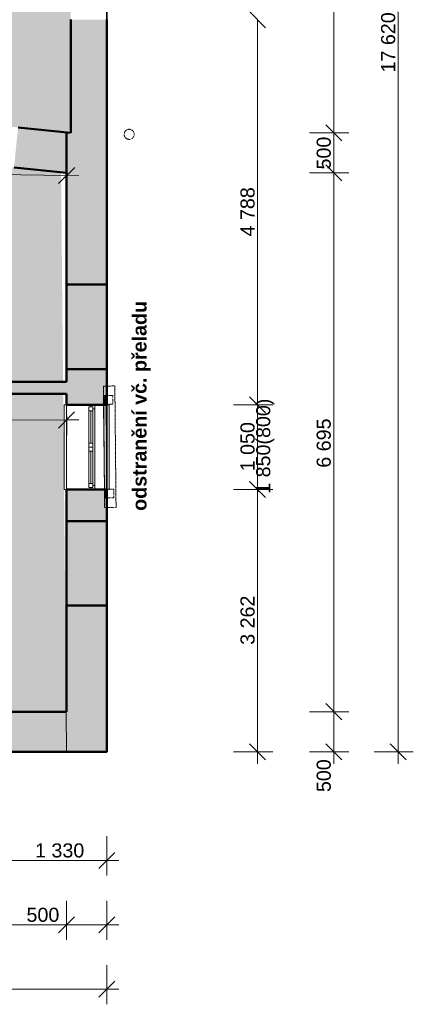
# Model space of a CAD drawing. Header units: millimetres. Extents: x -23760 to 3482, y -2786 to 20067.
# Tile 13 of 14: x -1404 to 3482, y -2786 to 9450. Entities that reach past the tile are written whole.
import ezdxf

# ---------------------------------------------------------------- set-up
doc = ezdxf.new("R2010")
doc.units = ezdxf.units.MM
doc.header["$MEASUREMENT"] = 0
doc.linetypes.add('Čerchovaná M', pattern=[4.5, 2.5, -0.85, 0.3, -0.85])
for name, color, linetype in [('7._POHLED ZÁPADNÍ_2_2D prvky - obecné', 7, 'Continuous'), ('7._POHLED ZÁPADNÍ_2_Bourané_3D prvky fasada nove', 7, 'Continuous'), ('7._POHLED ZÁPADNÍ_2_Bourané_3D prvky fasada stavajici', 7, 'Continuous'), ('7._POHLED ZÁPADNÍ_2_Bourané_Konstrukce - nosné', 7, 'Continuous'), ('7._POHLED ZÁPADNÍ_2_Bourané_Kóty - SP', 7, 'Continuous'), ('7._POHLED ZÁPADNÍ_2_Bourané_Otvory – Okna', 7, 'Continuous'), ('7._POHLED ZÁPADNÍ_2_Bourané_Výplně - Povrchové', 7, 'Continuous'), ('7._POHLED ZÁPADNÍ_2_Bourané_Výplně – Řezové', 7, 'Continuous'), ('7._POHLED ZÁPADNÍ_2_Interiér - schodiště', 7, 'Continuous'), ('7._POHLED ZÁPADNÍ_2_Konstrukce - nosné', 7, 'Continuous'), ('7._POHLED ZÁPADNÍ_2_Kóty - SP', 7, 'Continuous'), ('7._POHLED ZÁPADNÍ_2_Výplně – Řezové', 7, 'Continuous')]:
    doc.layers.add(name, color=color, linetype=linetype)
doc.styles.add('GENEROVANÝ_STYL_2', font='txt')
doc.styles.add('GENEROVANÝ_STYL_4', font='txt')

msp = doc.modelspace()

# ---------------------------------------------------------------- hatches: boundary and pattern name
at = {"layer": '7._POHLED ZÁPADNÍ_2_Bourané_Výplně - Povrchové', "linetype": 'Continuous', "lineweight": 0, "true_color": 0xffffff}
for points in [[(-10538, 18331), (-10521, 9022), (-772, 8045), (-772, 17551)], [(-7551, 8224), (-7549, 4925), (-866, 4929), (-891, 7554)], [(-5933, 3650), (-5932, 851), (-827, 851), (-865, 4804), (-7529, 4800), (-7528, 3650)]]:
    msp.add_hatch(color=7, dxfattribs=at).paths.add_polyline_path(points)
at = {"layer": '7._POHLED ZÁPADNÍ_2_Bourané_Výplně - Povrchové', "linetype": 'Continuous', "lineweight": 0, "true_color": 0xfdfde4}
for points in [[(-363, 4780), (-362, 4670), (-330, 4670), (-331, 4781)], [(-363, 4779), (-362, 4669), (-330, 4669), (-331, 4780)], [(-353, 3617), (-322, 3617), (-332, 4667), (-364, 4667)], [(-353, 3616), (-322, 3616), (-332, 4666), (-364, 4666)], [(-352, 3614), (-351, 3503), (-319, 3504), (-320, 3614)], [(-352, 3614), (-351, 3503), (-319, 3504), (-320, 3614)]]:
    msp.add_hatch(color=7, dxfattribs=at).paths.add_polyline_path(points)
at = {"layer": '7._POHLED ZÁPADNÍ_2_Bourané_Výplně – Řezové', "linetype": 'Continuous', "lineweight": 0, "true_color": 0xd8d8cb}
for points in [[(-322, 6158), (-822, 6158), (-822, 5108), (-322, 5108)], [(-2821, 4800), (-822, 4800), (-822, 4950), (-2821, 4950)], [(-322, 3218), (-822, 3218), (-822, 2168), (-322, 2168)]]:
    msp.add_hatch(color=254, dxfattribs=at).paths.add_polyline_path(points)
at = {"layer": '7._POHLED ZÁPADNÍ_2_Výplně – Řezové', "linetype": 'Continuous', "lineweight": 13}
for points in [[(-771, 8045), (-321, 8045), (-321, 9450), (-771, 9450)], [(-1425, 8110), (-1474, 7613), (-822, 7547), (-772, 8045)], [(-322, 8045), (-822, 8045), (-822, 6158), (-322, 6158)], [(-822, 4662), (-322, 4662), (-322, 5108), (-822, 5108)], [(-322, 3612), (-822, 3612), (-822, 3218), (-322, 3218)], [(-822, 850), (-322, 850), (-322, 2168), (-822, 2168)], [(-1651, 350), (-822, 350), (-822, 850), (-1651, 850)], [(-822, 850), (-322, 350), (-322, 850)], [(-822, 350), (-322, 350), (-822, 850)]]:
    msp.add_hatch(color=254, dxfattribs=at).paths.add_polyline_path(points)

# ---------------------------------------------------------------- linework, layer by layer
at = {"layer": '7._POHLED ZÁPADNÍ_2_2D prvky - obecné', "color": 8, "linetype": 'Continuous', "lineweight": 13}
msp.add_line((-827, 850), (-822, 351), dxfattribs=at)
at = {"layer": '7._POHLED ZÁPADNÍ_2_Bourané_3D prvky fasada nove', "color": 42, "linetype": 'Čerchovaná M', "lineweight": 20, "true_color": 0xe4ad2c, "flags": 128}
for points in [[(-364, 4895), (-350, 3386)], [(-208, 3388), (-223, 4897)], [(-350, 3386), (-208, 3388)]]:
    msp.add_lwpolyline(points, dxfattribs=at)
at = {"layer": '7._POHLED ZÁPADNÍ_2_Bourané_3D prvky fasada stavajici', "color": 42, "linetype": 'Čerchovaná M', "lineweight": 13, "true_color": 0xe4ad2c, "flags": 128}
msp.add_lwpolyline([(17, 8021, -1), (-108, 8029, -1)], format="xyb", close=True, dxfattribs=at)
at = {"layer": '7._POHLED ZÁPADNÍ_2_Bourané_3D prvky fasada stavajici', "color": 42, "linetype": 'Čerchovaná M', "lineweight": 20, "true_color": 0xe4ad2c, "flags": 128}
for points in [[(-364, 4896), (-223, 4898)], [(-364, 4896), (-350, 3387)], [(-208, 3389), (-223, 4898)], [(-331, 4781), (-247, 4781)], [(-331, 4781), (-330, 4672)], [(-246, 4673), (-247, 4781)], [(-330, 4672), (-246, 4673)], [(-320, 3615), (-236, 3616)], [(-320, 3615), (-319, 3507)], [(-235, 3508), (-236, 3616)], [(-319, 3507), (-235, 3508)]]:
    msp.add_lwpolyline(points, dxfattribs=at)
at = {"layer": '7._POHLED ZÁPADNÍ_2_Bourané_3D prvky fasada stavajici', "color": 42, "linetype": 'Continuous', "lineweight": 20, "true_color": 0xe4ad2c, "flags": 128}
for points in [[(-363, 4780), (-331, 4781), (-330, 4670), (-362, 4670)], [(-353, 3617), (-322, 3617), (-332, 4667), (-364, 4667)], [(-352, 3614), (-320, 3614), (-319, 3504), (-351, 3503)]]:
    msp.add_lwpolyline(points, close=True, dxfattribs=at)
at = {"layer": '7._POHLED ZÁPADNÍ_2_Bourané_Konstrukce - nosné', "color": 42, "linetype": 'Continuous', "lineweight": 50, "true_color": 0xe4ad2c, "flags": 128}
for points in [[(-822, 6158), (-822, 5108)], [(-322, 5108), (-322, 6158)], [(-822, 4950), (-2821, 4950)], [(-2821, 4800), (-822, 4800)], [(-822, 3218), (-822, 2168)], [(-322, 2168), (-322, 3218)]]:
    msp.add_lwpolyline(points, dxfattribs=at)
at = {"layer": '7._POHLED ZÁPADNÍ_2_Bourané_Konstrukce - nosné', "color": 42, "linetype": 'Continuous', "lineweight": 20, "true_color": 0xe4ad2c, "flags": 128}
for points in [[(-363, 4779), (-331, 4780), (-330, 4669), (-362, 4669)], [(-353, 3616), (-322, 3616), (-332, 4666), (-364, 4666)], [(-352, 3614), (-320, 3614), (-319, 3504), (-351, 3503)]]:
    msp.add_lwpolyline(points, close=True, dxfattribs=at)
at = {"layer": '7._POHLED ZÁPADNÍ_2_Bourané_Kóty - SP', "color": 42, "linetype": 'Continuous', "lineweight": 13, "true_color": 0xe4ad2c}
for p, q in [((3295, 350), (3295, 17970)), ((2495, 8045), (2495, 17520)), ((1449, 9550), (1649, 9350)), ((1549, 4662), (1549, 9450)), ((2395, 8145), (2595, 7945)), ((2682, 8045), (2195, 8045)), ((2495, 7547), (2495, 8045)), ((-817, 7812), (-826, 7325)), ((-822, 7512), (-7541, 7631)), ((-924, 7414), (-721, 7611)), ((2395, 7647), (2595, 7447)), ((-672, 7510), (-822, 7512)), ((2682, 7547), (2195, 7547)), ((2495, 850), (2495, 7547)), ((-822, 4775), (-821, 4287)), ((1737, 4662), (1249, 4662)), ((1449, 4762), (1649, 4562)), ((1549, 3612), (1549, 4662)), ((-921, 4374), (-722, 4575)), ((-822, 4475), (-2821, 4473)), ((-672, 4475), (-822, 4475)), ((1449, 3712), (1649, 3512)), ((1737, 3612), (1249, 3612)), ((1549, 350), (1549, 3612)), ((2395, 950), (2595, 750)), ((2682, 850), (2195, 850)), ((2495, 350), (2495, 850)), ((1449, 450), (1649, 250)), ((2395, 450), (2595, 250)), ((3195, 450), (3395, 250)), ((1737, 350), (1249, 350)), ((1549, 200), (1549, 350)), ((2682, 350), (2195, 350)), ((2495, 200), (2495, 350)), ((3482, 350), (2995, 350)), ((3295, 200), (3295, 350)), ((-322, -1186), (-322, -699)), ((-422, -1099), (-222, -899)), ((-1651, -999), (-322, -999)), ((-322, -999), (-172, -999)), ((-822, -1986), (-822, -1499)), ((-322, -1986), (-322, -1499)), ((-722, -1699), (-922, -1899)), ((-422, -1899), (-222, -1699)), ((-5922, -1799), (-822, -1799)), ((-822, -1799), (-322, -1799)), ((-322, -1799), (-172, -1799)), ((-322, -2786), (-322, -2299)), ((-422, -2699), (-222, -2499)), ((-15991, -2599), (-322, -2599)), ((-322, -2599), (-172, -2599))]:
    msp.add_line(p, q, dxfattribs=at)
at = {"layer": '7._POHLED ZÁPADNÍ_2_Bourané_Otvory – Okna', "color": 42, "linetype": 'Continuous', "lineweight": 13, "true_color": 0xe4ad2c}
for p, q in [((-852, 3612), (-852, 4662)), ((-852, 4662), (-822, 4662)), ((-822, 3612), (-822, 4662)), ((-522, 4662), (-822, 4662)), ((-522, 4637), (-522, 4662)), ((-472, 4662), (-522, 4662)), ((-472, 4662), (-522, 4662)), ((-472, 4662), (-472, 4612)), ((-322, 4662), (-472, 4662)), ((-292, 4662), (-322, 4662)), ((-322, 3612), (-322, 4662)), ((-292, 3612), (-292, 4662)), ((-547, 4587), (-547, 4637)), ((-547, 4637), (-497, 4637)), ((-547, 4187), (-547, 4587)), ((-497, 4587), (-547, 4587)), ((-547, 4187), (-547, 4587)), ((-497, 4637), (-522, 4637)), ((-522, 4187), (-522, 4587)), ((-497, 4612), (-497, 4637)), ((-497, 4637), (-497, 4587)), ((-472, 4612), (-497, 4612)), ((-497, 4587), (-497, 4187)), ((-472, 4612), (-472, 4137)), ((-547, 4137), (-547, 4187)), ((-547, 4187), (-497, 4187)), ((-497, 4187), (-497, 4137)), ((-547, 4087), (-547, 4137)), ((-547, 4137), (-497, 4137)), ((-497, 4137), (-547, 4137)), ((-547, 3687), (-547, 4087)), ((-497, 4087), (-547, 4087)), ((-547, 3687), (-547, 4087)), ((-522, 3687), (-522, 4087)), ((-497, 4137), (-497, 4087)), ((-497, 4087), (-497, 3687)), ((-472, 4137), (-472, 3662)), ((-547, 3637), (-547, 3687)), ((-547, 3687), (-497, 3687)), ((-497, 3687), (-497, 3637)), ((-822, 3612), (-852, 3612)), ((-522, 3612), (-822, 3612)), ((-497, 3637), (-547, 3637)), ((-522, 3612), (-522, 3637)), ((-522, 3637), (-497, 3637)), ((-472, 3612), (-522, 3612)), ((-472, 3612), (-522, 3612)), ((-497, 3637), (-497, 3662)), ((-497, 3662), (-472, 3662)), ((-472, 3662), (-472, 3612)), ((-322, 3612), (-472, 3612)), ((-322, 3612), (-292, 3612))]:
    msp.add_line(p, q, dxfattribs=at)
at = {"layer": '7._POHLED ZÁPADNÍ_2_Konstrukce - nosné', "color": 7, "linetype": 'Continuous', "lineweight": 35}
msp.add_line((-321, 348), (-321, 17970), dxfattribs=at)
at = {"layer": '7._POHLED ZÁPADNÍ_2_Konstrukce - nosné', "color": 7, "linetype": 'Continuous', "lineweight": 50}
for p, q in [((-1425, 8110), (-1388, 8107)), ((-372, 6158), (-822, 6158)), ((-322, 6158), (-372, 6158)), ((-372, 5108), (-822, 5108)), ((-322, 5108), (-372, 5108)), ((-522, 4662), (-822, 4662)), ((-472, 4662), (-522, 4662)), ((-322, 4662), (-472, 4662)), ((-522, 3612), (-822, 3612)), ((-472, 3612), (-522, 3612)), ((-322, 3612), (-472, 3612)), ((-372, 3218), (-822, 3218)), ((-322, 3218), (-372, 3218)), ((-372, 2168), (-822, 2168)), ((-322, 2168), (-372, 2168))]:
    msp.add_line(p, q, dxfattribs=at)
at = {"layer": '7._POHLED ZÁPADNÍ_2_Konstrukce - nosné', "color": 7, "linetype": 'Continuous', "lineweight": 50, "flags": 128}
for points in [[(-771, 9450), (-771, 8045)], [(-321, 8045), (-321, 9450)], [(-772, 8045), (-1425, 8110)], [(-822, 8045), (-822, 6158)], [(-322, 6158), (-322, 8045)], [(-1474, 7613), (-822, 7547)], [(-822, 5108), (-822, 4950)], [(-322, 4662), (-322, 5108)], [(-822, 4800), (-822, 4662)], [(-822, 3612), (-822, 3218)], [(-322, 3218), (-322, 3612)], [(-822, 2168), (-822, 850)], [(-322, 850), (-322, 2168)], [(-822, 850), (-1651, 850)], [(-322, 350), (-322, 850)], [(-1651, 350), (-322, 350)]]:
    msp.add_lwpolyline(points, dxfattribs=at)

# ---------------------------------------------------------------- texts
at = {"layer": '7._POHLED ZÁPADNÍ_2_Interiér - schodiště', "color": 42, "linetype": 'Continuous', "lineweight": 13, "true_color": 0xe4ad2c, "insert": (109, 3346), "char_height": 175, "attachment_point": 4, "rotation": 90, "style": 'GENEROVANÝ_STYL_4'}
msp.add_mtext('\\A1;{\\pql;\\fArial|b1|i0|c238|p38;odstranění vč. přeladu}', dxfattribs=at)
at = {"layer": '7._POHLED ZÁPADNÍ_2_Kóty - SP', "color": 42, "linetype": 'Continuous', "lineweight": 13, "true_color": 0xe4ad2c, "char_height": 175, "attachment_point": 7, "rotation": 90, "style": 'GENEROVANÝ_STYL_2'}
for s, insert, width in [('\\A1;{\\pql;\\fArial|b0|i0|c0|p38;17\xa0620}', (3260, 8794), 731.2), ('\\A1;{\\pql;\\fArial|b0|i0|c0|p38;500}', (2460, 7588), 398.4), ('\\A1;{\\pql;\\fArial|b0|i0|c0|p38;4\xa0788}', (1514, 6756), 598.4), ('\\A1;{\\pql;\\fArial|b0|i0|c0|p38;1\xa0850(800)}', (1759, 3558), 1156.8), ('\\A1;{\\pql;\\fArial|b0|i0|c0|p38;1\xa0050}', (1514, 3837), 598.4), ('\\A1;{\\pql;\\fArial|b0|i0|c0|p38;6 695}', (2460, 3882), 598.4), ('\\A1;{\\pql;\\fArial|b0|i0|c0|p38;3\xa0262}', (1514, 1681), 598.4), ('\\A1;{\\pql;\\fArial|b0|i0|c0|p38;500}', (2460, -149), 398.4)]:
    msp.add_mtext(s, dxfattribs=dict(at, insert=insert, width=width))
at = {"layer": '7._POHLED ZÁPADNÍ_2_Kóty - SP', "color": 42, "linetype": 'Continuous', "lineweight": 13, "true_color": 0xe4ad2c, "char_height": 175, "attachment_point": 7, "style": 'GENEROVANÝ_STYL_2'}
for s, insert, width in [('\\A1;{\\pql;\\fArial|b0|i0|c0|p38;1\xa0330}', (-1214, -964), 598.4), ('\\A1;{\\pql;\\fArial|b0|i0|c0|p38;500}', (-1320, -1764), 398.4)]:
    msp.add_mtext(s, dxfattribs=dict(at, insert=insert, width=width))

doc.saveas('drawing.dxf')
